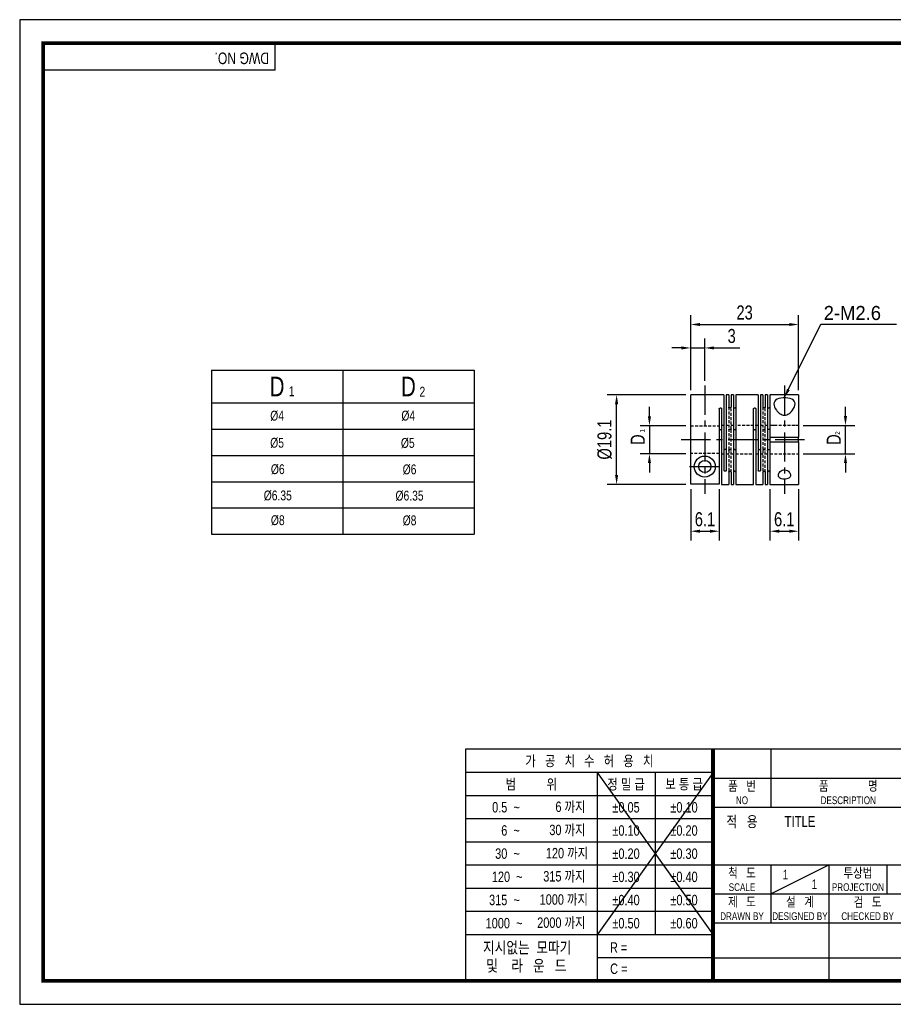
# Model space of a CAD drawing. Header units: millimetres. Extents: x 0 to 297, y 0 to 210.
# Tile 1 of 2: x 0 to 186, y 0 to 210. Entities that reach past the tile are written whole.
import ezdxf
from ezdxf.enums import TextEntityAlignment as Align

# ---------------------------------------------------------------- set-up
doc = ezdxf.new("R2010")
doc.units = ezdxf.units.MM
doc.header["$LTSCALE"] = 5
for name, pattern in [('CENTER', [2, 1.25, -0.25, 0.25, -0.25]), ('CENTER2', [1.125, 0.75, -0.125, 0.125, -0.125]), ('DASHED', [0.75, 0.5, -0.25]), ('HIDDEN', [0.375, 0.25, -0.125]), ('HIDDEN2', [0.1875, 0.125, -0.0625]), ('PHANTOM2', [1.25, 0.625, -0.125, 0.125, -0.125, 0.125, -0.125])]:
    doc.linetypes.add(name, pattern=pattern)
doc.layers.get('0').update_dxf_attribs({"linetype": 'CONTINUOUS'})
doc.layers.get('Defpoints').update_dxf_attribs({"linetype": 'CONTINUOUS'})
for name, color, linetype in [('BM', 2, 'CONTINUOUS'), ('C', 1, 'CENTER2'), ('CT', 1, 'CENTER'), ('D', 7, 'CONTINUOUS'), ('DIM', 7, 'CONTINUOUS'), ('H', 3, 'HIDDEN'), ('HD', 4, 'DASHED'), ('P', 4, 'PHANTOM2')]:
    doc.layers.add(name, color=color, linetype=linetype)
doc.styles.get("Standard").update_dxf_attribs({"font": 'Gulim.ttf', "width": 0.8, "height": 3})
doc.dimstyles.new('LIM', dxfattribs={"dimtxt": 2, "dimasz": 2, "dimexe": 2, "dimexo": 1, "dimgap": 1, "dimtad": 1, "dimdec": 3, "dimzin": 9, "dimdsep": 46, "dimtxsty": 'Standard', "dimcen": 3, "dimclrd": 1, "dimclre": 1, "dimadec": 0, "dimazin": 0, "dimtfac": 1, "dimtdec": 3, "dimtmove": 0, "dimatfit": 3, "dimfxl": 0, "dimtolj": 1, "dimtzin": 0, "dimarcsym": 0})

# ---------------------------------------------------------------- blocks, each defined once
blk = doc.blocks.new('*D59')
at = {"layer": 'Defpoints', "color": 0}
for p in [(127.26, 129.99), (143.05, 129.99), (143.05, 110.9)]:
    blk.add_point(p, dxfattribs=at)
at = {"layer": 'DIM', "color": 1, "lineweight": -2}
for p, q in [((142.05, 129.99), (125.26, 129.99)), ((127.26, 112.9), (127.26, 127.99)), ((142.05, 110.9), (125.26, 110.9))]:
    blk.add_line(p, q, dxfattribs=at)
at = {"layer": 'DIM', "color": 1}
for points in [[(126.92, 127.99), (127.59, 127.99), (127.26, 129.99)], [(126.92, 112.9), (127.59, 112.9), (127.26, 110.9)]]:
    blk.add_solid(points, dxfattribs=at)
at = {"layer": 'DIM', "color": 0, "insert": (124.72, 120.45), "char_height": 3, "attachment_point": 5, "rotation": 90}
blk.add_mtext('\\A1;%%C19.1', dxfattribs=at)
blk = doc.blocks.new('*D60')
at = {"layer": 'Defpoints', "color": 0}
for p in [(143.05, 123.4), (134.26, 117.44), (143.05, 117.44)]:
    blk.add_point(p, dxfattribs=at)
at = {"layer": 'DIM', "color": 1, "lineweight": -2}
for p, q in [((134.26, 125.4), (134.26, 127.4)), ((142.05, 123.4), (132.26, 123.4)), ((134.26, 123.4), (134.26, 117.44)), ((142.05, 117.44), (132.26, 117.44)), ((134.26, 115.44), (134.26, 113.44))]:
    blk.add_line(p, q, dxfattribs=at)
at = {"layer": 'DIM', "color": 1}
for points in [[(133.92, 125.4), (134.59, 125.4), (134.26, 123.4)], [(133.92, 115.44), (134.59, 115.44), (134.26, 117.44)]]:
    blk.add_solid(points, dxfattribs=at)
at = {"layer": 'DIM', "color": 0, "insert": (131.76, 120.42), "char_height": 3, "attachment_point": 5, "rotation": 90}
blk.add_mtext('\\A1;D', dxfattribs=at)
blk = doc.blocks.new('*D61')
at = {"layer": 'Defpoints', "color": 0}
for p in [(146.05, 139.99), (146.05, 131.99), (143.05, 129.98)]:
    blk.add_point(p, dxfattribs=at)
at = {"layer": 'DIM', "color": 1, "lineweight": -2}
for p, q in [((143.05, 130.98), (143.05, 141.99)), ((146.05, 132.99), (146.05, 141.99)), ((141.05, 139.99), (139.05, 139.99)), ((143.05, 139.99), (146.05, 139.99)), ((148.05, 139.99), (153.54, 139.99))]:
    blk.add_line(p, q, dxfattribs=at)
at = {"layer": 'DIM', "color": 1}
for points in [[(141.05, 140.32), (141.05, 139.66), (143.05, 139.99)], [(148.05, 140.32), (148.05, 139.66), (146.05, 139.99)]]:
    blk.add_solid(points, dxfattribs=at)
at = {"layer": 'DIM', "color": 0, "insert": (151.79, 142.53), "char_height": 3, "attachment_point": 5}
blk.add_mtext('\\A1;3', dxfattribs=at)
blk = doc.blocks.new('*D62')
at = {"layer": 'Defpoints', "color": 0}
for p in [(159.95, 110.89), (166.05, 110.89), (166.05, 100.9)]:
    blk.add_point(p, dxfattribs=at)
at = {"layer": 'DIM', "color": 1, "lineweight": -2}
for p, q in [((159.95, 109.89), (159.95, 98.9)), ((166.05, 109.89), (166.05, 98.9)), ((161.95, 100.9), (164.05, 100.9))]:
    blk.add_line(p, q, dxfattribs=at)
at = {"layer": 'DIM', "color": 1}
for points in [[(161.95, 101.24), (161.95, 100.57), (159.95, 100.9)], [(164.05, 101.24), (164.05, 100.57), (166.05, 100.9)]]:
    blk.add_solid(points, dxfattribs=at)
at = {"layer": 'DIM', "color": 0, "insert": (163, 103.44), "char_height": 3, "attachment_point": 5}
blk.add_mtext('\\A1;6.1', dxfattribs=at)
blk = doc.blocks.new('*D63')
at = {"layer": 'Defpoints', "color": 0}
for p in [(143.05, 110.9), (149.15, 110.9), (149.15, 100.9)]:
    blk.add_point(p, dxfattribs=at)
at = {"layer": 'DIM', "color": 1, "lineweight": -2}
for p, q in [((143.05, 109.9), (143.05, 98.9)), ((149.15, 109.9), (149.15, 98.9)), ((145.05, 100.9), (147.15, 100.9))]:
    blk.add_line(p, q, dxfattribs=at)
at = {"layer": 'DIM', "color": 1}
for points in [[(145.05, 101.24), (145.05, 100.57), (143.05, 100.9)], [(147.15, 101.24), (147.15, 100.57), (149.15, 100.9)]]:
    blk.add_solid(points, dxfattribs=at)
at = {"layer": 'DIM', "color": 0, "insert": (146.1, 103.44), "char_height": 3, "attachment_point": 5}
blk.add_mtext('\\A1;6.1', dxfattribs=at)
blk = doc.blocks.new('*D64')
at = {"layer": 'Defpoints', "color": 0}
for p in [(166.05, 144.99), (143.05, 129.99), (166.05, 129.99)]:
    blk.add_point(p, dxfattribs=at)
at = {"layer": 'DIM', "color": 1, "lineweight": -2}
for p, q in [((143.05, 130.99), (143.05, 146.99)), ((145.05, 144.99), (164.05, 144.99)), ((166.05, 130.99), (166.05, 146.99))]:
    blk.add_line(p, q, dxfattribs=at)
at = {"layer": 'DIM', "color": 1}
for points in [[(145.05, 145.32), (145.05, 144.66), (143.05, 144.99)], [(164.05, 145.32), (164.05, 144.66), (166.05, 144.99)]]:
    blk.add_solid(points, dxfattribs=at)
at = {"layer": 'DIM', "color": 0, "insert": (154.55, 147.53), "char_height": 3, "attachment_point": 5}
blk.add_mtext('\\A1;23', dxfattribs=at)
blk = doc.blocks.new('*D65')
at = {"layer": 'Defpoints', "color": 0}
for p in [(166.05, 123.44), (176.05, 123.44), (166.05, 117.44)]:
    blk.add_point(p, dxfattribs=at)
at = {"layer": 'DIM', "color": 1, "lineweight": -2}
for p, q in [((176.05, 125.44), (176.05, 127.44)), ((167.05, 123.44), (178.05, 123.44)), ((176.05, 117.44), (176.05, 123.44)), ((167.05, 117.44), (178.05, 117.44)), ((176.05, 115.44), (176.05, 113.44))]:
    blk.add_line(p, q, dxfattribs=at)
at = {"layer": 'DIM', "color": 1}
for points in [[(175.72, 125.44), (176.38, 125.44), (176.05, 123.44)], [(175.72, 115.44), (176.38, 115.44), (176.05, 117.44)]]:
    blk.add_solid(points, dxfattribs=at)
at = {"layer": 'DIM', "color": 0, "insert": (173.55, 120.44), "char_height": 3, "attachment_point": 5, "rotation": 90}
blk.add_mtext('\\A1;D', dxfattribs=at)

msp = doc.modelspace()

# ---------------------------------------------------------------- linework, layer by layer
for p, q in [((54.437, 199.2323), (54.437, 205)), ((54.437, 199.2323), (5, 199.2323)), ((40.8645, 135.2675), (40.8645, 100.2675)), ((40.8645, 135.2675), (96.8645, 135.2675)), ((96.8645, 135.2675), (96.8645, 100.2675)), ((40.8645, 100.2675), (96.8645, 100.2675)), ((95.0758, 54.437), (95.0758, 5)), ((147.8086, 54.437), (95.0758, 54.437)), ((292, 54.437), (147.8086, 54.437)), ((147.8086, 54.437), (147.8086, 5)), ((160.1679, 54.437), (160.1679, 42.0778)), ((147.8086, 49.4295), (95.0758, 49.4295)), ((147.8086, 49.4295), (123.0901, 14.8235)), ((123.0901, 49.4295), (147.8086, 14.8235)), ((123.0901, 49.4295), (123.0901, 5)), ((135.4493, 49.4295), (135.4493, 14.8235)), ((147.8086, 48.2574), (292, 48.2574)), ((147.8086, 44.4858), (95.0758, 44.4858)), ((147.8086, 42.0778), (292, 42.0778)), ((147.8086, 39.5421), (95.0758, 39.5421)), ((147.8086, 34.5984), (95.0758, 34.5984)), ((147.8086, 29.6547), (95.0758, 29.6547)), ((147.8086, 29.7185), (292, 29.7185)), ((160.1679, 23.5389), (172.5271, 29.7185)), ((160.1679, 29.7185), (160.1679, 17.3593)), ((172.5271, 29.7185), (172.5271, 5)), ((184.8864, 29.7185), (184.8864, 23.5389)), ((147.8086, 24.711), (95.0758, 24.711)), ((147.8086, 23.5389), (221.9642, 23.5389)), ((147.8086, 19.7673), (95.0758, 19.7673)), ((147.8086, 17.3593), (292, 17.3593)), ((147.8086, 14.8235), (95.0758, 14.8235)), ((147.8086, 9.8798), (123.0901, 9.8798)), ((147.8086, 9.8798), (221.9642, 9.8798))]:
    msp.add_line(p, q)
at = {"color": 4}
for p, q in [((68.8645, 135.2675), (68.8645, 100.2675)), ((40.8645, 128.2675), (96.8645, 128.2675))]:
    msp.add_line(p, q, dxfattribs=at)
at = {"color": 1}
for p, q in [((40.8645, 122.6675), (96.8645, 122.6675)), ((40.8645, 117.0675), (96.8645, 117.0675)), ((40.8645, 111.4675), (96.8645, 111.4675)), ((40.8645, 105.8675), (96.8645, 105.8675))]:
    msp.add_line(p, q, dxfattribs=at)
msp.add_lwpolyline([(297, 210), (0, 210), (0, 0), (297, 0)], close=True)
msp.add_lwpolyline([(292, 205, 0.8, 0.8, 0), (5, 205, 0.8, 0.8, 0), (5, 5, 0.8, 0.8, 0), (292, 5, 0.8, 0.8, 0)], format="xyseb", close=True)
at = {"const_width": 0.824}
msp.add_lwpolyline([(147.8086, 5), (147.8086, 54.437)], dxfattribs=at)
at = {"layer": 'BM', "linetype": 'Continuous'}
for p, q in [((143.0493, 110.9025), (143.0493, 129.9894)), ((150.1493, 129.9894), (143.0493, 129.9894)), ((150.1493, 129.9894), (150.1493, 113.8657)), ((150.6493, 129.9894), (150.6493, 113.8657)), ((151.1493, 129.9894), (150.6493, 129.9894)), ((151.1493, 129.9894), (151.1493, 127.3668)), ((152.1493, 129.9894), (151.6493, 129.9894)), ((151.6493, 129.9894), (151.6493, 127.3668)), ((152.1493, 129.9894), (152.1493, 110.8894)), ((152.6493, 129.9894), (152.6493, 110.8894)), ((157.4493, 129.9894), (152.6493, 129.9894)), ((157.4493, 129.9894), (157.4493, 113.8657)), ((157.9493, 129.9894), (157.9493, 113.8657)), ((158.4493, 129.9894), (157.9493, 129.9894)), ((158.4493, 129.9894), (158.4493, 127.3668)), ((158.9493, 129.9894), (158.9493, 127.3668)), ((159.4493, 129.9894), (158.9493, 129.9894)), ((159.4493, 129.9894), (159.4493, 110.8894)), ((166.0493, 129.9894), (159.9493, 129.9894)), ((159.9493, 129.9894), (159.9493, 120.9394)), ((166.0493, 129.9894), (166.0493, 120.9394)), ((149.1493, 127.0132), (149.1493, 110.9025)), ((149.6493, 127.0132), (149.6493, 110.8894)), ((156.4493, 110.8894), (156.4493, 127.0132)), ((156.9493, 127.0132), (156.9493, 110.8894)), ((159.9493, 120.9394), (166.0493, 120.9394)), ((159.9493, 120.9394), (159.9493, 120.4394)), ((159.9493, 120.4394), (159.9493, 119.9394)), ((159.9493, 119.9394), (166.0493, 119.9394)), ((159.9493, 119.9394), (159.9493, 110.8894)), ((166.0493, 119.9394), (166.0493, 110.8894)), ((151.1493, 113.5121), (151.1493, 110.8894)), ((151.6493, 113.5121), (151.6493, 110.8894)), ((158.4493, 113.5121), (158.4493, 110.8894)), ((158.9493, 113.5121), (158.9493, 110.8894)), ((149.1493, 110.9025), (143.0493, 110.9025)), ((149.6493, 110.8894), (151.1493, 110.8894)), ((151.6493, 110.8894), (152.1493, 110.8894)), ((152.6493, 110.8894), (156.4493, 110.8894)), ((156.9493, 110.8894), (158.4493, 110.8894)), ((158.9493, 110.8894), (159.4493, 110.8894)), ((159.9493, 110.8894), (166.0493, 110.8894))]:
    msp.add_line(p, q, dxfattribs=at)
for radius in [2.25, 1.3]:
    msp.add_circle((146.0493, 114.6894), radius, dxfattribs=at)
msp.add_arc((155.7967, 120.4394), 10.2526, 357.204696, 2.795304, dxfattribs=at)
for points, knots in [([(160.7993, 128.0644), (160.7993, 128.4767), (161.0058, 128.8199), (161.9262, 129.2599), (162.6266, 129.3497), (163.9804, 129.2888), (164.5955, 129.1306), (165.2729, 128.572), (165.3575, 128.1758), (165.1665, 127.3019), (164.9094, 126.8266), (164.309, 126.1856), (164.0661, 125.9792), (163.4781, 125.6879), (163.1216, 125.6188), (162.4534, 125.7381), (162.1568, 125.9058), (161.6711, 126.2916), (161.4734, 126.5127), (160.987, 127.1871), (160.7993, 127.6521), (160.7993, 128.0644)], [0, 0, 0, 0, 0.125, 0.125, 0.25, 0.25, 0.375, 0.375, 0.5, 0.5, 0.625, 0.625, 0.6875, 0.6875, 0.75, 0.75, 0.8125, 0.8125, 0.875, 0.875, 1, 1, 1, 1]), ([(149.1493, 127.0132), (149.1493, 127.0335), (149.1541, 127.054), (149.1634, 127.073), (149.1726, 127.092), (149.1866, 127.11), (149.2041, 127.1256), (149.2215, 127.1412), (149.243, 127.1548), (149.2667, 127.1654), (149.2905, 127.1759), (149.3171, 127.1836), (149.3444, 127.188), (149.3623, 127.1909), (149.3809, 127.1923), (149.3993, 127.1923), (149.4273, 127.1923), (149.4556, 127.1889), (149.4821, 127.1823), (149.5085, 127.1758), (149.5336, 127.1659), (149.5555, 127.1535), (149.5773, 127.141), (149.5965, 127.1257), (149.6113, 127.1087), (149.6261, 127.0917), (149.6371, 127.0726), (149.6432, 127.0529), (149.6472, 127.04), (149.6493, 127.0266), (149.6493, 127.0132)], [0, 0, 0, 0, 0.10745976, 0.10745976, 0.10745976, 0.21492112, 0.21492112, 0.21492112, 0.32236252, 0.32236252, 0.32236252, 0.42981255, 0.42981255, 0.42981255, 0.49999985, 0.49999985, 0.49999985, 0.60746207, 0.60746207, 0.60746207, 0.71492445, 0.71492445, 0.71492445, 0.82238368, 0.82238368, 0.82238368, 0.92982974, 0.92982974, 0.92982974, 1, 1, 1, 1]), ([(151.6493, 127.3668), (151.6493, 127.3475), (151.6445, 127.3279), (151.6352, 127.3096), (151.626, 127.2912), (151.612, 127.2736), (151.5945, 127.2583), (151.5771, 127.243), (151.5556, 127.2296), (151.5319, 127.2192), (151.5081, 127.2087), (151.4815, 127.201), (151.4542, 127.1966), (151.4363, 127.1938), (151.4177, 127.1923), (151.3993, 127.1923), (151.3713, 127.1923), (151.343, 127.1957), (151.3166, 127.2023), (151.2901, 127.2088), (151.265, 127.2186), (151.2431, 127.2309), (151.2213, 127.2432), (151.2021, 127.2583), (151.1873, 127.2749), (151.1725, 127.2914), (151.1615, 127.3099), (151.1554, 127.3289), (151.1514, 127.3413), (151.1493, 127.3541), (151.1493, 127.3668)], [0, 0, 0, 0, 0.10745976, 0.10745976, 0.10745976, 0.21492112, 0.21492112, 0.21492112, 0.32236252, 0.32236252, 0.32236252, 0.42981255, 0.42981255, 0.42981255, 0.49999985, 0.49999985, 0.49999985, 0.60746207, 0.60746207, 0.60746207, 0.71492445, 0.71492445, 0.71492445, 0.82238368, 0.82238368, 0.82238368, 0.92982974, 0.92982974, 0.92982974, 1, 1, 1, 1]), ([(152.1493, 127.3668), (152.1493, 127.3475), (152.1541, 127.3279), (152.1634, 127.3096), (152.1726, 127.2912), (152.1866, 127.2736), (152.2041, 127.2583), (152.2215, 127.243), (152.243, 127.2296), (152.2667, 127.2192), (152.2905, 127.2087), (152.3171, 127.201), (152.3444, 127.1966), (152.3623, 127.1938), (152.3809, 127.1923), (152.3993, 127.1923), (152.4273, 127.1923), (152.4556, 127.1957), (152.4821, 127.2023), (152.5085, 127.2088), (152.5336, 127.2186), (152.5555, 127.2309), (152.5773, 127.2432), (152.5965, 127.2583), (152.6113, 127.2749), (152.6261, 127.2914), (152.6371, 127.3099), (152.6432, 127.3289), (152.6472, 127.3413), (152.6493, 127.3541), (152.6493, 127.3668)], [0, 0, 0, 0, 0.10745976, 0.10745976, 0.10745976, 0.21492112, 0.21492112, 0.21492112, 0.32236252, 0.32236252, 0.32236252, 0.42981255, 0.42981255, 0.42981255, 0.49999985, 0.49999985, 0.49999985, 0.60746207, 0.60746207, 0.60746207, 0.71492445, 0.71492445, 0.71492445, 0.82238368, 0.82238368, 0.82238368, 0.92982974, 0.92982974, 0.92982974, 1, 1, 1, 1]), ([(156.4493, 127.0132), (156.4493, 127.0335), (156.4541, 127.054), (156.4634, 127.073), (156.4726, 127.092), (156.4866, 127.11), (156.5041, 127.1256), (156.5215, 127.1412), (156.543, 127.1548), (156.5667, 127.1654), (156.5905, 127.1759), (156.6171, 127.1836), (156.6444, 127.188), (156.6623, 127.1909), (156.6809, 127.1923), (156.6993, 127.1923), (156.7273, 127.1923), (156.7556, 127.1889), (156.7821, 127.1823), (156.8085, 127.1758), (156.8336, 127.1659), (156.8555, 127.1535), (156.8773, 127.141), (156.8965, 127.1257), (156.9113, 127.1087), (156.9261, 127.0917), (156.9371, 127.0726), (156.9432, 127.0529), (156.9472, 127.04), (156.9493, 127.0266), (156.9493, 127.0132)], [0, 0, 0, 0, 0.10745976, 0.10745976, 0.10745976, 0.21492112, 0.21492112, 0.21492112, 0.32236252, 0.32236252, 0.32236252, 0.42981255, 0.42981255, 0.42981255, 0.49999985, 0.49999985, 0.49999985, 0.60746207, 0.60746207, 0.60746207, 0.71492445, 0.71492445, 0.71492445, 0.82238368, 0.82238368, 0.82238368, 0.92982974, 0.92982974, 0.92982974, 1, 1, 1, 1]), ([(158.9493, 127.3668), (158.9493, 127.3475), (158.9445, 127.3279), (158.9352, 127.3096), (158.926, 127.2912), (158.912, 127.2736), (158.8945, 127.2583), (158.8771, 127.243), (158.8556, 127.2296), (158.8319, 127.2192), (158.8081, 127.2087), (158.7815, 127.201), (158.7542, 127.1966), (158.7363, 127.1938), (158.7177, 127.1923), (158.6993, 127.1923), (158.6713, 127.1923), (158.643, 127.1957), (158.6166, 127.2023), (158.5901, 127.2088), (158.565, 127.2186), (158.5431, 127.2309), (158.5213, 127.2432), (158.5021, 127.2583), (158.4873, 127.2749), (158.4725, 127.2914), (158.4615, 127.3099), (158.4554, 127.3289), (158.4514, 127.3413), (158.4493, 127.3541), (158.4493, 127.3668)], [0, 0, 0, 0, 0.10745976, 0.10745976, 0.10745976, 0.21492112, 0.21492112, 0.21492112, 0.32236252, 0.32236252, 0.32236252, 0.42981255, 0.42981255, 0.42981255, 0.49999985, 0.49999985, 0.49999985, 0.60746207, 0.60746207, 0.60746207, 0.71492445, 0.71492445, 0.71492445, 0.82238368, 0.82238368, 0.82238368, 0.92982974, 0.92982974, 0.92982974, 1, 1, 1, 1]), ([(159.4493, 127.3668), (159.4493, 127.3475), (159.4541, 127.3279), (159.4634, 127.3096), (159.4726, 127.2912), (159.4866, 127.2736), (159.5041, 127.2583), (159.5215, 127.243), (159.543, 127.2296), (159.5667, 127.2192), (159.5905, 127.2087), (159.6171, 127.201), (159.6444, 127.1966), (159.6623, 127.1938), (159.6809, 127.1923), (159.6993, 127.1923), (159.7273, 127.1923), (159.7556, 127.1957), (159.7821, 127.2023), (159.8085, 127.2088), (159.8336, 127.2186), (159.8555, 127.2309), (159.8773, 127.2432), (159.8965, 127.2583), (159.9113, 127.2749), (159.9261, 127.2914), (159.9371, 127.3099), (159.9432, 127.3289), (159.9472, 127.3413), (159.9493, 127.3541), (159.9493, 127.3668)], [0, 0, 0, 0, 0.10745976, 0.10745976, 0.10745976, 0.21492112, 0.21492112, 0.21492112, 0.32236252, 0.32236252, 0.32236252, 0.42981255, 0.42981255, 0.42981255, 0.49999985, 0.49999985, 0.49999985, 0.60746207, 0.60746207, 0.60746207, 0.71492445, 0.71492445, 0.71492445, 0.82238368, 0.82238368, 0.82238368, 0.92982974, 0.92982974, 0.92982974, 1, 1, 1, 1]), ([(149.6493, 122.3766), (149.6493, 122.3913), (149.6471, 122.4059), (149.6427, 122.42), (149.6363, 122.4405), (149.6251, 122.4602), (149.61, 122.4775), (149.595, 122.4948), (149.5757, 122.5102), (149.5537, 122.5227), (149.5318, 122.5351), (149.5065, 122.5448), (149.4801, 122.5513), (149.4542, 122.5575), (149.4266, 122.5608), (149.3993, 122.5608), (149.3713, 122.5608), (149.343, 122.5574), (149.3166, 122.5508), (149.2902, 122.5442), (149.265, 122.5343), (149.2431, 122.5217), (149.2213, 122.5091), (149.2022, 122.4935), (149.1873, 122.4761), (149.1725, 122.4587), (149.1616, 122.439), (149.1555, 122.4185), (149.1514, 122.4049), (149.1493, 122.3908), (149.1493, 122.3766)], [0, 0, 0, 0, 0.07360488, 0.07360488, 0.07360488, 0.18123646, 0.18123646, 0.18123646, 0.28840381, 0.28840381, 0.28840381, 0.39557562, 0.39557562, 0.39557562, 0.50020651, 0.50020651, 0.50020651, 0.60755033, 0.60755033, 0.60755033, 0.71489573, 0.71489573, 0.71489573, 0.82220937, 0.82220937, 0.82220937, 0.92938983, 0.92938983, 0.92938983, 1, 1, 1, 1]), ([(152.1493, 122.7302), (152.1493, 122.73), (152.1493, 122.7299), (152.1493, 122.7298), (152.1494, 122.7116), (152.1543, 122.6928), (152.1637, 122.6751), (152.1731, 122.6575), (152.1871, 122.6405), (152.2047, 122.6255), (152.2222, 122.6107), (152.2437, 122.5975), (152.2675, 122.5872), (152.2912, 122.5769), (152.3178, 122.5692), (152.3451, 122.565), (152.3628, 122.5622), (152.3811, 122.5608), (152.3993, 122.5608), (152.4273, 122.5608), (152.4556, 122.5642), (152.482, 122.5707), (152.5085, 122.5772), (152.5336, 122.587), (152.5555, 122.5991), (152.5773, 122.6113), (152.5964, 122.6261), (152.6113, 122.6422), (152.6261, 122.6583), (152.637, 122.6761), (152.6431, 122.694), (152.6472, 122.706), (152.6493, 122.7182), (152.6493, 122.7302)], [0, 0, 0, 0, 0.00071586, 0.00071586, 0.00071586, 0.10886159, 0.10886159, 0.10886159, 0.21628199, 0.21628199, 0.21628199, 0.32340988, 0.32340988, 0.32340988, 0.430627, 0.430627, 0.430627, 0.49977333, 0.49977333, 0.49977333, 0.60711327, 0.60711327, 0.60711327, 0.71445478, 0.71445478, 0.71445478, 0.82176454, 0.82176454, 0.82176454, 0.92894111, 0.92894111, 0.92894111, 1, 1, 1, 1]), ([(156.9493, 122.3766), (156.9493, 122.3767), (156.9493, 122.3769), (156.9493, 122.377), (156.9492, 122.3986), (156.9443, 122.4201), (156.9349, 122.4399), (156.9255, 122.4596), (156.9115, 122.478), (156.8939, 122.4939), (156.8764, 122.5098), (156.8549, 122.5235), (156.8311, 122.534), (156.8074, 122.5446), (156.7808, 122.5523), (156.7535, 122.5566), (156.7358, 122.5593), (156.7175, 122.5608), (156.6993, 122.5608), (156.6713, 122.5608), (156.643, 122.5574), (156.6166, 122.5508), (156.5902, 122.5442), (156.565, 122.5343), (156.5431, 122.5217), (156.5213, 122.5091), (156.5022, 122.4935), (156.4873, 122.4761), (156.4725, 122.4587), (156.4616, 122.439), (156.4555, 122.4185), (156.4514, 122.4049), (156.4493, 122.3908), (156.4493, 122.3766)], [0, 0, 0, 0, 0.00071586, 0.00071586, 0.00071586, 0.10886159, 0.10886159, 0.10886159, 0.21628199, 0.21628199, 0.21628199, 0.32340988, 0.32340988, 0.32340988, 0.430627, 0.430627, 0.430627, 0.49977333, 0.49977333, 0.49977333, 0.60711327, 0.60711327, 0.60711327, 0.71445478, 0.71445478, 0.71445478, 0.82176454, 0.82176454, 0.82176454, 0.92894111, 0.92894111, 0.92894111, 1, 1, 1, 1]), ([(159.9493, 122.7302), (159.9493, 122.7121), (159.9445, 122.6935), (159.9353, 122.6759), (159.9261, 122.6583), (159.9122, 122.6412), (159.8947, 122.6262), (159.8773, 122.6113), (159.8559, 122.598), (159.8322, 122.5876), (159.8086, 122.5773), (159.782, 122.5695), (159.7547, 122.5652), (159.7366, 122.5622), (159.7179, 122.5608), (159.6993, 122.5608), (159.6805, 122.5608), (159.6616, 122.5623), (159.6433, 122.5652), (159.6161, 122.5697), (159.5895, 122.5775), (159.5658, 122.5879), (159.5422, 122.5983), (159.5208, 122.6116), (159.5034, 122.6267), (159.486, 122.6417), (159.4722, 122.6587), (159.4631, 122.6763), (159.454, 122.6938), (159.4493, 122.7122), (159.4493, 122.7302)], [0, 0, 0, 0, 0.1073629, 0.1073629, 0.1073629, 0.21474209, 0.21474209, 0.21474209, 0.32191957, 0.32191957, 0.32191957, 0.42918345, 0.42918345, 0.42918345, 0.49999524, 0.49999524, 0.49999524, 0.57150046, 0.57150046, 0.57150046, 0.67889553, 0.67889553, 0.67889553, 0.78627569, 0.78627569, 0.78627569, 0.89354968, 0.89354968, 0.89354968, 1, 1, 1, 1]), ([(150.6493, 118.5023), (150.6493, 118.4953), (150.6488, 118.4883), (150.6478, 118.4813), (150.6447, 118.4602), (150.6368, 118.4394), (150.6246, 118.4206), (150.6125, 118.402), (150.5958, 118.3848), (150.5761, 118.3705), (150.5563, 118.3562), (150.5329, 118.3443), (150.5077, 118.3357), (150.4825, 118.327), (150.4549, 118.3214), (150.4271, 118.3192), (150.3993, 118.317), (150.3706, 118.3182), (150.3433, 118.3226), (150.3161, 118.3271), (150.2895, 118.3349), (150.2658, 118.3456), (150.2422, 118.3563), (150.2208, 118.3701), (150.2034, 118.3861), (150.186, 118.4021), (150.1722, 118.4207), (150.1631, 118.4403), (150.154, 118.4599), (150.1493, 118.4811), (150.1493, 118.5023)], [0, 0, 0, 0, 0.03502645, 0.03502645, 0.03502645, 0.14289848, 0.14289848, 0.14289848, 0.25014172, 0.25014172, 0.25014172, 0.35724911, 0.35724911, 0.35724911, 0.46448549, 0.46448549, 0.46448549, 0.57179868, 0.57179868, 0.57179868, 0.67911901, 0.67911901, 0.67911901, 0.78642444, 0.78642444, 0.78642444, 0.89362376, 0.89362376, 0.89362376, 1, 1, 1, 1]), ([(152.6493, 118.1487), (152.6493, 118.1488), (152.6493, 118.149), (152.6493, 118.1491), (152.6492, 118.1673), (152.6443, 118.1861), (152.6349, 118.2038), (152.6255, 118.2214), (152.6115, 118.2384), (152.5939, 118.2533), (152.5764, 118.2682), (152.5549, 118.2814), (152.5311, 118.2917), (152.5074, 118.302), (152.4808, 118.3096), (152.4535, 118.3139), (152.4358, 118.3167), (152.4175, 118.3181), (152.3993, 118.3181), (152.3713, 118.3181), (152.343, 118.3147), (152.3166, 118.3082), (152.2902, 118.3017), (152.265, 118.2919), (152.2431, 118.2797), (152.2213, 118.2676), (152.2022, 118.2528), (152.1873, 118.2367), (152.1725, 118.2206), (152.1616, 118.2028), (152.1555, 118.1848), (152.1514, 118.1729), (152.1493, 118.1607), (152.1493, 118.1487)], [0, 0, 0, 0, 0.00071586, 0.00071586, 0.00071586, 0.10886159, 0.10886159, 0.10886159, 0.21628199, 0.21628199, 0.21628199, 0.32340988, 0.32340988, 0.32340988, 0.430627, 0.430627, 0.430627, 0.49977333, 0.49977333, 0.49977333, 0.60711327, 0.60711327, 0.60711327, 0.71445478, 0.71445478, 0.71445478, 0.82176454, 0.82176454, 0.82176454, 0.92894111, 0.92894111, 0.92894111, 1, 1, 1, 1]), ([(157.4493, 118.5023), (157.4493, 118.5021), (157.4493, 118.502), (157.4493, 118.5018), (157.4494, 118.4803), (157.4543, 118.4588), (157.4637, 118.439), (157.4731, 118.4193), (157.4871, 118.4008), (157.5047, 118.3849), (157.5222, 118.3691), (157.5437, 118.3554), (157.5675, 118.3449), (157.5912, 118.3343), (157.6178, 118.3266), (157.6451, 118.3223), (157.6628, 118.3195), (157.6811, 118.3181), (157.6993, 118.3181), (157.7273, 118.3181), (157.7556, 118.3215), (157.782, 118.3281), (157.8085, 118.3347), (157.8336, 118.3446), (157.8555, 118.3572), (157.8773, 118.3698), (157.8964, 118.3854), (157.9113, 118.4028), (157.9261, 118.4202), (157.937, 118.4399), (157.9431, 118.4604), (157.9472, 118.474), (157.9493, 118.4881), (157.9493, 118.5023)], [0, 0, 0, 0, 0.00071586, 0.00071586, 0.00071586, 0.10886159, 0.10886159, 0.10886159, 0.21628199, 0.21628199, 0.21628199, 0.32340988, 0.32340988, 0.32340988, 0.430627, 0.430627, 0.430627, 0.49977333, 0.49977333, 0.49977333, 0.60711327, 0.60711327, 0.60711327, 0.71445478, 0.71445478, 0.71445478, 0.82176454, 0.82176454, 0.82176454, 0.92894111, 0.92894111, 0.92894111, 1, 1, 1, 1]), ([(159.4493, 118.1487), (159.4493, 118.1547), (159.4498, 118.1606), (159.4508, 118.1666), (159.4539, 118.1848), (159.4618, 118.2033), (159.474, 118.2204), (159.4861, 118.2373), (159.5028, 118.2533), (159.5225, 118.267), (159.5423, 118.2806), (159.5657, 118.2922), (159.5909, 118.3007), (159.6161, 118.3092), (159.6437, 118.3148), (159.6715, 118.317), (159.6807, 118.3178), (159.69, 118.3181), (159.6993, 118.3181), (159.7273, 118.3181), (159.7556, 118.3147), (159.782, 118.3082), (159.8085, 118.3017), (159.8336, 118.2919), (159.8555, 118.2797), (159.8773, 118.2676), (159.8964, 118.2528), (159.9113, 118.2367), (159.9261, 118.2206), (159.937, 118.2028), (159.9431, 118.1848), (159.9472, 118.1729), (159.9493, 118.1607), (159.9493, 118.1487)], [0, 0, 0, 0, 0.03505023, 0.03505023, 0.03505023, 0.14299552, 0.14299552, 0.14299552, 0.25031157, 0.25031157, 0.25031157, 0.3574917, 0.3574917, 0.3574917, 0.46480089, 0.46480089, 0.46480089, 0.50000323, 0.50000323, 0.50000323, 0.60739071, 0.60739071, 0.60739071, 0.71477977, 0.71477977, 0.71477977, 0.82213706, 0.82213706, 0.82213706, 0.92936111, 0.92936111, 0.92936111, 1, 1, 1, 1]), ([(150.6493, 113.8657), (150.6493, 113.8454), (150.6445, 113.8249), (150.6352, 113.8059), (150.626, 113.7869), (150.612, 113.7689), (150.5945, 113.7533), (150.5771, 113.7377), (150.5556, 113.724), (150.5319, 113.7135), (150.5081, 113.703), (150.4815, 113.6952), (150.4542, 113.6909), (150.4363, 113.688), (150.4177, 113.6866), (150.3993, 113.6866), (150.3713, 113.6866), (150.343, 113.69), (150.3166, 113.6965), (150.2901, 113.7031), (150.265, 113.713), (150.2431, 113.7254), (150.2213, 113.7378), (150.2021, 113.7532), (150.1873, 113.7701), (150.1725, 113.7871), (150.1615, 113.8062), (150.1554, 113.8259), (150.1514, 113.8389), (150.1493, 113.8523), (150.1493, 113.8657)], [0, 0, 0, 0, 0.10745976, 0.10745976, 0.10745976, 0.21492112, 0.21492112, 0.21492112, 0.32236252, 0.32236252, 0.32236252, 0.42981255, 0.42981255, 0.42981255, 0.49999985, 0.49999985, 0.49999985, 0.60746207, 0.60746207, 0.60746207, 0.71492445, 0.71492445, 0.71492445, 0.82238368, 0.82238368, 0.82238368, 0.92982974, 0.92982974, 0.92982974, 1, 1, 1, 1]), ([(151.1493, 113.5121), (151.1493, 113.5314), (151.1541, 113.551), (151.1634, 113.5693), (151.1726, 113.5877), (151.1866, 113.6052), (151.2041, 113.6205), (151.2215, 113.6358), (151.243, 113.6493), (151.2667, 113.6597), (151.2905, 113.6702), (151.3171, 113.6779), (151.3444, 113.6822), (151.3623, 113.6851), (151.3809, 113.6866), (151.3993, 113.6866), (151.4273, 113.6866), (151.4556, 113.6832), (151.4821, 113.6766), (151.5085, 113.6701), (151.5336, 113.6602), (151.5555, 113.6479), (151.5773, 113.6357), (151.5965, 113.6206), (151.6113, 113.604), (151.6261, 113.5874), (151.6371, 113.5689), (151.6432, 113.55), (151.6472, 113.5376), (151.6493, 113.5248), (151.6493, 113.5121)], [0, 0, 0, 0, 0.10745976, 0.10745976, 0.10745976, 0.21492112, 0.21492112, 0.21492112, 0.32236252, 0.32236252, 0.32236252, 0.42981255, 0.42981255, 0.42981255, 0.49999985, 0.49999985, 0.49999985, 0.60746207, 0.60746207, 0.60746207, 0.71492445, 0.71492445, 0.71492445, 0.82238368, 0.82238368, 0.82238368, 0.92982974, 0.92982974, 0.92982974, 1, 1, 1, 1]), ([(152.6493, 113.5121), (152.6493, 113.5314), (152.6445, 113.551), (152.6352, 113.5693), (152.626, 113.5877), (152.612, 113.6052), (152.5945, 113.6205), (152.5771, 113.6358), (152.5556, 113.6493), (152.5319, 113.6597), (152.5081, 113.6702), (152.4815, 113.6779), (152.4542, 113.6822), (152.4363, 113.6851), (152.4177, 113.6866), (152.3993, 113.6866), (152.3713, 113.6866), (152.343, 113.6832), (152.3166, 113.6766), (152.2901, 113.6701), (152.265, 113.6602), (152.2431, 113.6479), (152.2213, 113.6357), (152.2021, 113.6206), (152.1873, 113.604), (152.1725, 113.5874), (152.1615, 113.5689), (152.1554, 113.55), (152.1514, 113.5376), (152.1493, 113.5248), (152.1493, 113.5121)], [0, 0, 0, 0, 0.10745976, 0.10745976, 0.10745976, 0.21492112, 0.21492112, 0.21492112, 0.32236252, 0.32236252, 0.32236252, 0.42981255, 0.42981255, 0.42981255, 0.49999985, 0.49999985, 0.49999985, 0.60746207, 0.60746207, 0.60746207, 0.71492445, 0.71492445, 0.71492445, 0.82238368, 0.82238368, 0.82238368, 0.92982974, 0.92982974, 0.92982974, 1, 1, 1, 1]), ([(157.9493, 113.8657), (157.9493, 113.8454), (157.9445, 113.8249), (157.9352, 113.8059), (157.926, 113.7869), (157.912, 113.7689), (157.8945, 113.7533), (157.8771, 113.7377), (157.8556, 113.724), (157.8319, 113.7135), (157.8081, 113.703), (157.7815, 113.6952), (157.7542, 113.6909), (157.7363, 113.688), (157.7177, 113.6866), (157.6993, 113.6866), (157.6713, 113.6866), (157.643, 113.69), (157.6166, 113.6965), (157.5901, 113.7031), (157.565, 113.713), (157.5431, 113.7254), (157.5213, 113.7378), (157.5021, 113.7532), (157.4873, 113.7701), (157.4725, 113.7871), (157.4615, 113.8062), (157.4554, 113.8259), (157.4514, 113.8389), (157.4493, 113.8523), (157.4493, 113.8657)], [0, 0, 0, 0, 0.10745976, 0.10745976, 0.10745976, 0.21492112, 0.21492112, 0.21492112, 0.32236252, 0.32236252, 0.32236252, 0.42981255, 0.42981255, 0.42981255, 0.49999985, 0.49999985, 0.49999985, 0.60746207, 0.60746207, 0.60746207, 0.71492445, 0.71492445, 0.71492445, 0.82238368, 0.82238368, 0.82238368, 0.92982974, 0.92982974, 0.92982974, 1, 1, 1, 1]), ([(158.4493, 113.5121), (158.4493, 113.5314), (158.4541, 113.551), (158.4634, 113.5693), (158.4726, 113.5877), (158.4866, 113.6052), (158.5041, 113.6205), (158.5215, 113.6358), (158.543, 113.6493), (158.5667, 113.6597), (158.5905, 113.6702), (158.6171, 113.6779), (158.6444, 113.6822), (158.6623, 113.6851), (158.6809, 113.6866), (158.6993, 113.6866), (158.7273, 113.6866), (158.7556, 113.6832), (158.7821, 113.6766), (158.8085, 113.6701), (158.8336, 113.6602), (158.8555, 113.6479), (158.8773, 113.6357), (158.8965, 113.6206), (158.9113, 113.604), (158.9261, 113.5874), (158.9371, 113.5689), (158.9432, 113.55), (158.9472, 113.5376), (158.9493, 113.5248), (158.9493, 113.5121)], [0, 0, 0, 0, 0.10745976, 0.10745976, 0.10745976, 0.21492112, 0.21492112, 0.21492112, 0.32236252, 0.32236252, 0.32236252, 0.42981255, 0.42981255, 0.42981255, 0.49999985, 0.49999985, 0.49999985, 0.60746207, 0.60746207, 0.60746207, 0.71492445, 0.71492445, 0.71492445, 0.82238368, 0.82238368, 0.82238368, 0.92982974, 0.92982974, 0.92982974, 1, 1, 1, 1]), ([(159.9493, 113.5121), (159.9493, 113.5314), (159.9445, 113.551), (159.9352, 113.5693), (159.926, 113.5877), (159.912, 113.6052), (159.8945, 113.6205), (159.8771, 113.6358), (159.8556, 113.6493), (159.8319, 113.6597), (159.8081, 113.6702), (159.7815, 113.6779), (159.7542, 113.6822), (159.7363, 113.6851), (159.7177, 113.6866), (159.6993, 113.6866), (159.6713, 113.6866), (159.643, 113.6832), (159.6166, 113.6766), (159.5901, 113.6701), (159.565, 113.6602), (159.5431, 113.6479), (159.5213, 113.6357), (159.5021, 113.6206), (159.4873, 113.604), (159.4725, 113.5874), (159.4615, 113.5689), (159.4554, 113.55), (159.4514, 113.5376), (159.4493, 113.5248), (159.4493, 113.5121)], [0, 0, 0, 0, 0.10745976, 0.10745976, 0.10745976, 0.21492112, 0.21492112, 0.21492112, 0.32236252, 0.32236252, 0.32236252, 0.42981255, 0.42981255, 0.42981255, 0.49999985, 0.49999985, 0.49999985, 0.60746207, 0.60746207, 0.60746207, 0.71492445, 0.71492445, 0.71492445, 0.82238368, 0.82238368, 0.82238368, 0.92982974, 0.92982974, 0.92982974, 1, 1, 1, 1]), ([(164.3493, 112.8145), (164.3493, 113.049), (164.2429, 113.3002), (163.8419, 113.7527), (163.5148, 113.968), (162.7482, 114.0211), (162.3774, 113.8377), (161.9184, 113.4045), (161.7858, 113.1496), (161.7256, 112.6768), (161.802, 112.4518), (162.2217, 112.1133), (162.577, 112.0048), (163.3469, 111.9775), (163.7403, 112.0609), (164.2338, 112.3639), (164.3493, 112.5799), (164.3493, 112.8145)], [0, 0, 0, 0, 0.125, 0.125, 0.25, 0.25, 0.375, 0.375, 0.5, 0.5, 0.625, 0.625, 0.75, 0.75, 0.875, 0.875, 1, 1, 1, 1])]:
    msp.add_open_spline(points, degree=3, knots=knots, dxfattribs=at)
at = {"layer": 'C'}
msp.add_line((147.8086, 49.4295), (147.8086, 49.3961), dxfattribs=at)
at = {"layer": 'CT'}
for p, q in [((146.0493, 131.9894), (146.0493, 108.9025)), ((163.0493, 131.9894), (163.0493, 108.8894)), ((141.0493, 120.4394), (168.0493, 120.4394)), ((142.7993, 114.6894), (149.2993, 114.6894))]:
    msp.add_line(p, q, dxfattribs=at)
at = {"layer": 'DIM', "color": 1}
msp.add_line((166.0493, 130.9894), (166.0493, 141.9894), dxfattribs=at)
at = {"layer": 'H'}
msp.add_line((147.8086, 49.3128), (147.8086, 49.2711), dxfattribs=at)
at = {"layer": 'HD', "linetype": 'HIDDEN2'}
for p, q in [((151.1493, 127.3668), (151.1493, 122.7302)), ((151.6493, 122.7302), (151.6493, 127.3668)), ((158.4493, 127.3668), (158.4493, 122.7302)), ((158.9493, 122.7302), (158.9493, 127.3668)), ((143.0493, 123.3975), (149.1493, 123.3975)), ((150.1493, 123.4394), (149.1493, 123.4394)), ((151.1493, 123.4394), (150.6493, 123.4394)), ((151.1493, 122.7302), (151.1493, 118.1487)), ((152.1493, 123.4394), (151.6493, 123.4394)), ((151.6493, 118.1487), (151.6493, 122.7302)), ((157.4493, 123.4394), (152.6493, 123.4394)), ((158.4493, 123.4394), (157.9493, 123.4394)), ((158.4493, 122.7302), (158.4493, 118.1487)), ((159.4493, 123.4394), (158.9493, 123.4394)), ((158.9493, 118.1487), (158.9493, 122.7302)), ((160.7493, 123.4394), (159.9493, 123.4394)), ((165.2493, 123.4394), (160.7493, 123.4394)), ((166.0493, 123.4394), (165.2493, 123.4394)), ((151.1493, 118.1487), (151.1493, 113.5121)), ((151.6493, 113.5121), (151.6493, 118.1487)), ((158.4493, 118.1487), (158.4493, 113.5121)), ((158.9493, 113.5121), (158.9493, 118.1487)), ((149.1493, 117.4814), (143.0493, 117.4814)), ((149.6493, 117.4394), (151.1493, 117.4394)), ((151.6493, 117.4394), (152.1493, 117.4394)), ((152.6493, 117.4394), (156.4493, 117.4394)), ((156.9493, 117.4394), (158.4493, 117.4394)), ((158.9493, 117.4394), (159.4493, 117.4394)), ((159.9493, 117.4394), (166.0493, 117.4394))]:
    msp.add_line(p, q, dxfattribs=at)
for points, knots in [([(151.6493, 122.7302), (151.6493, 122.73), (151.6493, 122.7299), (151.6493, 122.7298), (151.6492, 122.7116), (151.6443, 122.6928), (151.6349, 122.6751), (151.6255, 122.6575), (151.6115, 122.6405), (151.5939, 122.6255), (151.5764, 122.6107), (151.5549, 122.5975), (151.5311, 122.5872), (151.5074, 122.5769), (151.4808, 122.5692), (151.4535, 122.565), (151.4358, 122.5622), (151.4175, 122.5608), (151.3993, 122.5608), (151.3713, 122.5608), (151.343, 122.5642), (151.3166, 122.5707), (151.2902, 122.5772), (151.265, 122.587), (151.2431, 122.5991), (151.2213, 122.6113), (151.2022, 122.6261), (151.1873, 122.6422), (151.1725, 122.6583), (151.1616, 122.6761), (151.1555, 122.694), (151.1514, 122.706), (151.1493, 122.7182), (151.1493, 122.7302)], [0, 0, 0, 0, 0.00071586, 0.00071586, 0.00071586, 0.10886159, 0.10886159, 0.10886159, 0.21628199, 0.21628199, 0.21628199, 0.32340988, 0.32340988, 0.32340988, 0.430627, 0.430627, 0.430627, 0.49977333, 0.49977333, 0.49977333, 0.60711327, 0.60711327, 0.60711327, 0.71445478, 0.71445478, 0.71445478, 0.82176454, 0.82176454, 0.82176454, 0.92894111, 0.92894111, 0.92894111, 1, 1, 1, 1]), ([(158.4493, 122.7302), (158.4493, 122.7242), (158.4498, 122.7182), (158.4508, 122.7123), (158.4539, 122.694), (158.4618, 122.6756), (158.474, 122.6585), (158.4861, 122.6416), (158.5028, 122.6255), (158.5225, 122.6119), (158.5423, 122.5983), (158.5657, 122.5867), (158.5909, 122.5782), (158.6161, 122.5697), (158.6437, 122.5641), (158.6715, 122.5619), (158.6993, 122.5597), (158.728, 122.5608), (158.7553, 122.5652), (158.7825, 122.5697), (158.8091, 122.5775), (158.8328, 122.5879), (158.8564, 122.5983), (158.8778, 122.6116), (158.8952, 122.6267), (158.9126, 122.6417), (158.9264, 122.6587), (158.9355, 122.6763), (158.9446, 122.6938), (158.9493, 122.7122), (158.9493, 122.7302)], [0, 0, 0, 0, 0.03502645, 0.03502645, 0.03502645, 0.14289848, 0.14289848, 0.14289848, 0.25014172, 0.25014172, 0.25014172, 0.35724911, 0.35724911, 0.35724911, 0.46448549, 0.46448549, 0.46448549, 0.57179868, 0.57179868, 0.57179868, 0.67911901, 0.67911901, 0.67911901, 0.78642444, 0.78642444, 0.78642444, 0.89362376, 0.89362376, 0.89362376, 1, 1, 1, 1]), ([(151.1493, 118.1487), (151.1493, 118.1488), (151.1493, 118.149), (151.1493, 118.1491), (151.1494, 118.1673), (151.1543, 118.1861), (151.1637, 118.2038), (151.1731, 118.2214), (151.1871, 118.2384), (151.2047, 118.2533), (151.2222, 118.2682), (151.2437, 118.2814), (151.2675, 118.2917), (151.2912, 118.302), (151.3178, 118.3096), (151.3451, 118.3139), (151.3628, 118.3167), (151.3811, 118.3181), (151.3993, 118.3181), (151.4273, 118.3181), (151.4556, 118.3147), (151.482, 118.3082), (151.5085, 118.3017), (151.5336, 118.2919), (151.5555, 118.2797), (151.5773, 118.2676), (151.5964, 118.2528), (151.6113, 118.2367), (151.6261, 118.2206), (151.637, 118.2028), (151.6431, 118.1848), (151.6472, 118.1729), (151.6493, 118.1607), (151.6493, 118.1487)], [0, 0, 0, 0, 0.00071586, 0.00071586, 0.00071586, 0.10886159, 0.10886159, 0.10886159, 0.21628199, 0.21628199, 0.21628199, 0.32340988, 0.32340988, 0.32340988, 0.430627, 0.430627, 0.430627, 0.49977333, 0.49977333, 0.49977333, 0.60711327, 0.60711327, 0.60711327, 0.71445478, 0.71445478, 0.71445478, 0.82176454, 0.82176454, 0.82176454, 0.92894111, 0.92894111, 0.92894111, 1, 1, 1, 1]), ([(158.9493, 118.1487), (158.9493, 118.1547), (158.9488, 118.1606), (158.9478, 118.1666), (158.9447, 118.1848), (158.9368, 118.2033), (158.9246, 118.2204), (158.9125, 118.2373), (158.8958, 118.2533), (158.8761, 118.267), (158.8563, 118.2806), (158.8329, 118.2922), (158.8077, 118.3007), (158.7825, 118.3092), (158.7549, 118.3148), (158.7271, 118.317), (158.6993, 118.3192), (158.6706, 118.3181), (158.6433, 118.3136), (158.6161, 118.3092), (158.5895, 118.3014), (158.5658, 118.291), (158.5422, 118.2806), (158.5208, 118.2672), (158.5034, 118.2522), (158.486, 118.2372), (158.4722, 118.2202), (158.4631, 118.2026), (158.454, 118.1851), (158.4493, 118.1666), (158.4493, 118.1487)], [0, 0, 0, 0, 0.03502645, 0.03502645, 0.03502645, 0.14289848, 0.14289848, 0.14289848, 0.25014172, 0.25014172, 0.25014172, 0.35724911, 0.35724911, 0.35724911, 0.46448549, 0.46448549, 0.46448549, 0.57179868, 0.57179868, 0.57179868, 0.67911901, 0.67911901, 0.67911901, 0.78642444, 0.78642444, 0.78642444, 0.89362376, 0.89362376, 0.89362376, 1, 1, 1, 1])]:
    msp.add_open_spline(points, degree=3, knots=knots, dxfattribs=at)
at = {"layer": 'P'}
msp.add_line((147.8086, 49.221), (147.8086, 49.1627), dxfattribs=at)

# ---------------------------------------------------------------- texts
at = {"color": 0}
for s, insert, char_height, width, attachment_point in [('D', (54.8645, 131.7675), 4.2, 28, 5), ('D', (82.8645, 131.7675), 4.2, 28, 5), ('1', (57.3603, 131.7924), 2.1, 6.3, 1), ('2', (85.2307, 131.712), 2.1, 3.36, 1), ('%%c4', (54.8825, 125.509), 2.1, 28, 5), ('%%c4', (82.8354, 125.5227), 2.1, 28, 5), ('%%c5', (54.8735, 119.7256), 2.1, 28, 5), ('%%c5', (82.7386, 119.6907), 2.1, 28, 5), ('%%c6', (55.0205, 114.0913), 2.1, 28, 5), ('%%c6', (83.1131, 114.0519), 2.1, 28, 5), ('%%C6.35', (55.0205, 108.4913), 2.1, 28, 5), ('%%C6.35', (83.1131, 108.4519), 2.1, 28, 5), ('%%c8', (55.0205, 103.2147), 2.1, 28, 5), ('%%c8', (83.1131, 103.1753), 2.1, 28, 5)]:
    msp.add_mtext(s, dxfattribs=dict(at, insert=insert, char_height=char_height, width=width, attachment_point=attachment_point))
at = {"layer": 'D', "width": 0.8}
msp.add_text('DWG NO.', height=2.47185, rotation=180, dxfattribs=at).set_placement((53.1681, 203.0007))
for s, height, p in [('가   공   치   수   허   용   치', 2.224667, (121.4422, 51.9333)), ('범          위', 2.224667, (109.0829, 46.9576)), ('정 밀 급', 2.22467, (129.2697, 46.9576)), ('보 통 급', 2.22467, (141.629, 46.9576)), ('품   번', 2.05988, (153.9882, 46.6095)), ('품              명', 2.059877, (176.6469, 46.6095)), ('NO', 1.6479, (153.9882, 43.5197)), ('DESCRIPTION', 1.647902, (176.6469, 43.5197)), ('%%p0.05', 2.22467, (129.2697, 42.0139)), ('%%p0.10', 2.22467, (141.629, 42.0139)), ('적   용', 2.30706, (153.9882, 38.988)), ('TITLE', 2.30706, (166.3475, 38.988)), ('%%p0.10', 2.22467, (129.2697, 37.0702)), ('%%p0.20', 2.22467, (141.629, 37.0702)), ('%%p0.20', 2.22467, (129.2697, 32.1265)), ('%%p0.30', 2.22467, (141.629, 32.1265)), ('척   도', 2.05988, (153.9882, 28.0706)), ('투상법', 2.05988, (178.7068, 28.0706)), ('%%p0.30', 2.22467, (129.2697, 27.1828)), ('%%p0.40', 2.22467, (141.629, 27.1828)), ('1', 2.0599, (163.2577, 27.6586)), ('SCALE', 1.6479, (153.9882, 24.9808)), ('1', 2.0599, (169.4373, 25.5988)), ('PROJECTION', 1.6479, (178.7068, 24.9808)), ('%%p0.40', 2.22467, (129.2697, 22.2391)), ('%%p0.50', 2.22467, (141.629, 22.2391)), ('제   도', 2.05988, (153.9882, 21.891)), ('설   계', 2.05988, (166.3475, 21.891)), ('검   도', 2.05988, (180.7666, 21.891)), ('%%p0.50', 2.22467, (129.2697, 17.2954)), ('%%p0.60', 2.22467, (141.629, 17.2954))]:
    msp.add_text(s, height=height, dxfattribs=at).set_placement(p, align=Align.MIDDLE)
for s, height, p in [('DRAWN BY', 1.6479, (153.9882, 17.9772)), ('DESIGNED BY', 1.647902, (166.3475, 17.9772)), ('CHECKED BY', 1.6479, (180.7666, 17.9772))]:
    msp.add_text(s, height=height, dxfattribs=at).set_placement(p, align=Align.CENTER)
at = {"layer": 'D', "linetype": 'ByBlock', "width": 0.8}
for s, height, p in [('지시없는  모따기', 2.47185, (98.783, 10.8675)), ('및    라   운   드', 2.471852, (99.4623, 6.9968))]:
    msp.add_text(s, height=height, dxfattribs=at).set_placement(p)
at = {"layer": 'D', "width": 0.8}
for s, p in [('R = ', (125.8389, 10.9999)), ('C = ', (125.878, 6.4776))]:
    msp.add_text(s, height=2.22467, dxfattribs=at).set_placement(p)
at = {"layer": 'D', "char_height": 2.22467, "attachment_point": 6}
for s, insert, width in [('0.5  ~', (106.6111, 42.0139), 8.231062), ('6 까지', (120.6182, 42.0139), 9.803532), ('6  ~', (106.6111, 37.0702), 8.231022), ('30 까지', (120.6182, 37.0702), 9.803491), ('120 까지', (121.1758, 32.1265), 12.652424), ('30  ~', (106.6111, 32.1265), 8.231022), ('120  ~', (107.1976, 27.1828), 8.937991), ('315 까지', (120.6182, 27.1828), 12.097781), ('315  ~', (106.6111, 22.2391), 9.885083), ('1000 까지', (121.1426, 22.2391), 13.382285), ('2000 까지', (120.6182, 17.2954), 12.974319), ('1000  ~', (107.1704, 17.2954), 14.528725)]:
    msp.add_mtext(s, dxfattribs=dict(at, insert=insert, width=width))
at = {"layer": 'DIM'}
msp.add_text('2-M2.6', height=3, dxfattribs=at).set_placement((171.4105, 145.9484))
at = {"layer": 'DIM', "char_height": 1, "attachment_point": 1, "rotation": 90}
for s, insert, width in [('1', (132.222, 121.9491), 24.8), ('2', (173.8607, 121.4808), 20.6)]:
    msp.add_mtext(s, dxfattribs=dict(at, insert=insert, width=width))

# ---------------------------------------------------------------- dimensions: what is measured, and where the dimension line sits
at = {"layer": 'DIM'}
for base, p1, p2, picture, middle in [((166.0493, 144.9894), (143.0493, 129.9894), (166.0493, 129.9894), '*D64', (154.5493, 147.5274)), ((146.0493, 139.9894), (143.0493, 129.9763), (146.0493, 131.9894), '*D61', (151.7939, 142.5274)), ((149.1493, 100.9025), (143.0493, 110.9025), (149.1493, 110.9025), '*D63', (146.0993, 103.4445)), ((166.0493, 100.9025), (159.9493, 110.8894), (166.0493, 110.8894), '*D62', (162.9993, 103.4445))]:
    dim = msp.add_linear_dim(base=base, p1=p1, p2=p2, dimstyle='LIM', dxfattribs=at)
    dim.commit()
    dim.dimension.update_dxf_attribs({"geometry": picture, "text_midpoint": middle})
for base, p1, p2, text, picture, middle in [((127.2576, 129.9894), (143.0493, 110.9025), (143.0493, 129.9894), '%%C19.1', '*D59', (124.7157, 120.446)), ((134.2576, 117.4394), (143.0493, 123.3975), (143.0493, 117.4394), 'D', '*D60', (131.7556, 120.4185)), ((176.0493, 123.4394), (166.0493, 117.4394), (166.0493, 123.4394), 'D', '*D65', (173.5473, 120.4394))]:
    dim = msp.add_linear_dim(base=base, p1=p1, p2=p2, angle=90, text=text, dimstyle='LIM', dxfattribs=at)
    dim.commit()
    dim.dimension.update_dxf_attribs({"geometry": picture, "text_midpoint": middle})

# ---------------------------------------------------------------- leaders
msp.add_leader([(162.9993, 129.325), (170.7617, 145.0744), (186.9258, 145.0744)], dimstyle='LIM', override={"dimgap": 1, "dimtad": 0}, dxfattribs=at)

doc.saveas('drawing.dxf')
